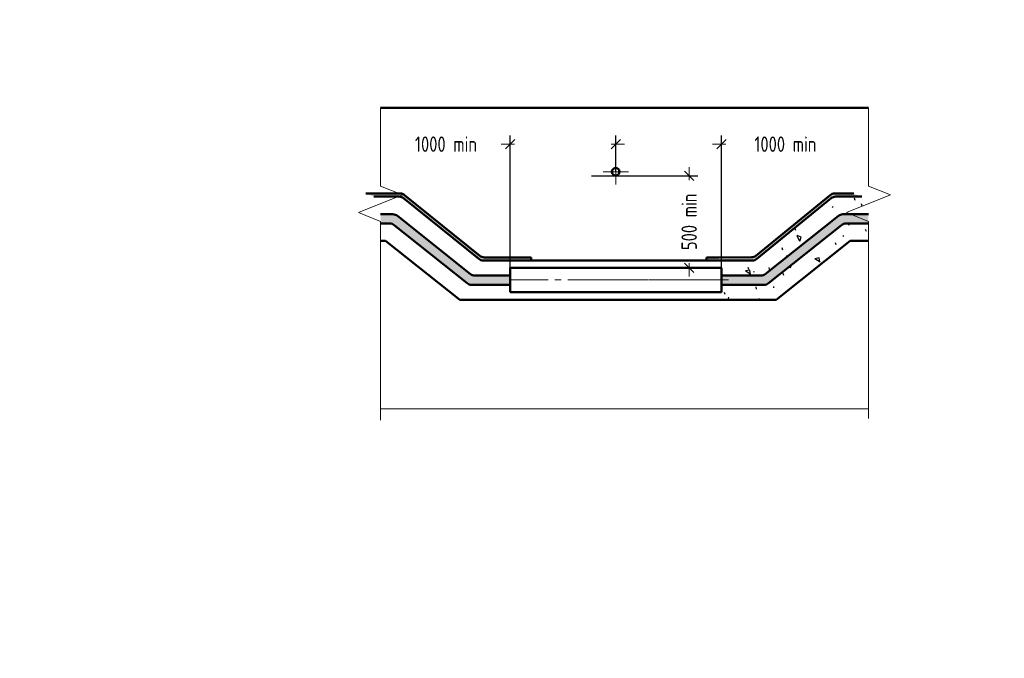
# Model space of a CAD drawing. Header units: millimetres. Extents: x 0 to 1260, y 0 to 297.
# Tile 95 of 104: x 398 to 622, y 0 to 145. Entities that reach past the tile are written whole.
import ezdxf

# ---------------------------------------------------------------- set-up
doc = ezdxf.new("R2010")
doc.units = ezdxf.units.MM
for name, pattern in [('K5LT_AXLED', [19.655006, 15.155006, -1.5, 1.5, -1.5]), ('K5LT_BASIC', [0]), ('K5LT_THIN', [0]), ('K5LT_THIN_INCLUDED_TO_HATCHING', [0])]:
    doc.linetypes.add(name, pattern=pattern)
doc.layers.add('Системный слой', color=7, linetype='Continuous')
doc.styles.add('KDIMTEXTSTYLE', font='GOST_AU.SHX', dxfattribs={"width": 0.96, "oblique": 15, "height": 5})
doc.dimstyles.new('KDIMSTYLE (1.00)', dxfattribs={"dimtxt": 5, "dimasz": 1, "dimexe": 2, "dimexo": 0, "dimgap": 1, "dimtad": 1, "dimtxsty": 'KDIMTEXTSTYLE', "dimsah": 1, "dimcen": 0, "dimdle": 1, "dimadec": 0, "dimazin": 0, "dimtfac": 0.667, "dimtmove": 0, "dimatfit": 3, "dimfxl": 1, "dimtvp": 1, "dimtolj": 1, "dimtzin": 0, "dimarcsym": 0})
pattern_1 = [(40, (7.66, 6.428), (-20.5692, 24.5134), [2, -30]), (130, (9.193, 7.713), (-24.5134, -20.5692), [2, -30]), (85, (7.66, 6.428), (-20.5688, 24.513), [2.828, -42.426]), (60, (9.193, 7.713), (-27.7128, 16), [2, -30]), (150, (10.192, 9.445), (-16, -27.7128), [2, -30]), (105, (9.193, 7.713), (-27.7123, 15.9997), [2.828, -42.426]), (80, (16.853, 14.141), (-26.0974, 4.6017), [1.5, -25]), (170, (17.114, 15.618), (-4.6017, -26.0974), [1.5, -25]), (125, (16.853, 14.141), (-26.09695, 4.6016), [2.121, -35.355]), (100, (-18.796, -15.771), (-15.75692, -2.77837), [1, -15]), (190, (-18.97, -14.787), (2.77837, -15.75692), [1, -15]), (145, (-18.796, -15.771), (-15.75733, -2.77844), [1.414, -21.213]), (70, (1.233, 14.088), (-15.0351, 5.47232), [1, -15]), (160, (1.575, 15.028), (-5.47232, -15.0351), [1, -15]), (115, (1.233, 14.088), (-15.03547, 5.47246), [1.414, -21.213]), (85, (0, 0), (-9.35186, 7.84492), [0.3, -10]), (65, (0, 0), (-2.418448, 6.64463), [0.3, -10]), (105, (0, 0), (-6.193075, 7.658056), [0.5, -12]), (110, (0, 0), (-7.94593, 1.36463), [0.5, -7])]

# ---------------------------------------------------------------- blocks, each defined once
blk = doc.blocks.new('U21')
at = {"layer": 'Системный слой', "color": 7, "linetype": 'K5LT_THIN_INCLUDED_TO_HATCHING', "lineweight": 18}
for p, q in [((480.31, 124.88), (480.31, 107.1)), ((485.31, 105.1), (475.31, 101.1)), ((480.31, 107.1), (485.31, 105.1)), ((475.31, 101.1), (480.31, 99.1)), ((480.31, 99.1), (480.31, 81.31))]:
    blk.add_line(p, q, dxfattribs=at)
blk = doc.blocks.new('U22')
at = {"layer": 'Системный слой', "color": 7, "linetype": 'K5LT_THIN_INCLUDED_TO_HATCHING', "lineweight": 18}
for p, q in [((590.98, 124.88), (590.98, 107.1)), ((595.98, 105.1), (585.98, 101.1)), ((590.98, 107.1), (595.98, 105.1)), ((585.98, 101.1), (590.98, 99.1)), ((590.98, 99.1), (590.98, 81.31))]:
    blk.add_line(p, q, dxfattribs=at)
blk = doc.blocks.new('U23')
at = {"layer": 'Системный слой', "color": 7, "linetype": 'K5LT_THIN_INCLUDED_TO_HATCHING', "lineweight": 18}
for p, q in [((480.31, 124.88), (480.31, 107.1)), ((485.31, 105.1), (475.31, 101.1)), ((480.31, 107.1), (485.31, 105.1)), ((475.31, 101.1), (480.31, 99.1)), ((480.31, 99.1), (480.31, 81.31))]:
    blk.add_line(p, q, dxfattribs=at)
blk = doc.blocks.new('U24')
at = {"layer": 'Системный слой', "color": 7, "linetype": 'K5LT_THIN_INCLUDED_TO_HATCHING', "lineweight": 18}
for p, q in [((590.98, 124.88), (590.98, 107.1)), ((595.98, 105.1), (585.98, 101.1)), ((590.98, 107.1), (595.98, 105.1)), ((585.98, 101.1), (590.98, 99.1)), ((590.98, 99.1), (590.98, 81.31))]:
    blk.add_line(p, q, dxfattribs=at)
blk = doc.blocks.new('U25')
at = {"layer": 'Системный слой', "color": 7, "linetype": 'K5LT_THIN_INCLUDED_TO_HATCHING', "lineweight": 18}
for p, q in [((480.31, 124.88), (480.31, 107.1)), ((485.31, 105.1), (475.31, 101.1)), ((480.31, 107.1), (485.31, 105.1)), ((475.31, 101.1), (480.31, 99.1)), ((480.31, 99.1), (480.31, 81.31))]:
    blk.add_line(p, q, dxfattribs=at)
blk = doc.blocks.new('U26')
at = {"layer": 'Системный слой', "color": 7, "linetype": 'K5LT_THIN_INCLUDED_TO_HATCHING', "lineweight": 18}
for p, q in [((590.98, 124.88), (590.98, 107.1)), ((595.98, 105.1), (585.98, 101.1)), ((590.98, 107.1), (595.98, 105.1)), ((585.98, 101.1), (590.98, 99.1)), ((590.98, 99.1), (590.98, 81.31))]:
    blk.add_line(p, q, dxfattribs=at)
blk = doc.blocks.new('U27')
at = {"layer": 'Системный слой', "color": 7, "linetype": 'K5LT_THIN_INCLUDED_TO_HATCHING', "lineweight": 18}
for p, q in [((480.31, 124.88), (480.31, 107.1)), ((485.31, 105.1), (475.31, 101.1)), ((480.31, 107.1), (485.31, 105.1)), ((475.31, 101.1), (480.31, 99.1)), ((480.31, 99.1), (480.31, 81.31))]:
    blk.add_line(p, q, dxfattribs=at)
blk = doc.blocks.new('U28')
at = {"layer": 'Системный слой', "color": 7, "linetype": 'K5LT_THIN_INCLUDED_TO_HATCHING', "lineweight": 18}
for p, q in [((590.98, 124.88), (590.98, 107.1)), ((595.98, 105.1), (585.98, 101.1)), ((590.98, 107.1), (595.98, 105.1)), ((585.98, 101.1), (590.98, 99.1)), ((590.98, 99.1), (590.98, 81.31))]:
    blk.add_line(p, q, dxfattribs=at)
blk = doc.blocks.new('KDIMARROW_03')
at = {"layer": 'Системный слой', "color": 0, "linetype": 'K5LT_THIN', "lineweight": 18}
for p, q in [((-1.06, -1.06), (1.06, 1.06)), ((0, 0), (-1, 0)), ((0, 0), (2, 0))]:
    blk.add_line(p, q, dxfattribs=at)
blk = doc.blocks.new('U33')
at = {"layer": 'Системный слой', "color": 7, "linetype": 'K5LT_AXLED', "lineweight": 18}
for q in [(533.66, 113.21), (530.79, 110.35), (536.52, 110.35), (533.66, 107.48)]:
    blk.add_line((533.66, 110.35), q, dxfattribs=at)
blk = doc.blocks.new('U34')
at = {"layer": 'Системный слой', "color": 7, "linetype": 'K5LT_AXLED', "lineweight": 18}
for q in [(533.66, 113.21), (530.79, 110.35), (536.52, 110.35), (533.66, 107.48)]:
    blk.add_line((533.66, 110.35), q, dxfattribs=at)
blk = doc.blocks.new('U35')
at = {"layer": 'Системный слой', "color": 7, "linetype": 'K5LT_AXLED', "lineweight": 18}
for q in [(533.66, 113.21), (530.79, 110.35), (536.52, 110.35), (533.66, 107.48)]:
    blk.add_line((533.66, 110.35), q, dxfattribs=at)
blk = doc.blocks.new('U36')
at = {"layer": 'Системный слой', "color": 7, "linetype": 'K5LT_AXLED', "lineweight": 18}
for q in [(533.66, 113.21), (530.79, 110.35), (536.52, 110.35), (533.66, 107.48)]:
    blk.add_line((533.66, 110.35), q, dxfattribs=at)

msp = doc.modelspace()

# ---------------------------------------------------------------- hatches: boundary and pattern name
at = {"layer": 'Системный слой', "true_color": 0xff6820}
for points in [[(502.84719, 91.29314), (485.77901, 105.06579), (484.77425, 105.42062), (476.99219, 105.42062), (478.76719, 104.71062), (484.52352, 104.71062), (485.52828, 104.35579), (502.60138, 90.57917), (503.60614, 90.22435), (514.43617, 90.22435), (514.43617, 90.93884), (503.85195, 90.93832)], [(502.84719, 91.29314), (485.77901, 105.06579), (484.77425, 105.42062), (476.99219, 105.42062), (478.76719, 104.71062), (484.52352, 104.71062), (485.52828, 104.35579), (502.60138, 90.57917), (503.60614, 90.22435), (514.43617, 90.22435), (514.43617, 90.93884), (503.85195, 90.93832)], [(502.84719, 91.29314), (485.77901, 105.06579), (484.77425, 105.42062), (476.99219, 105.42062), (478.76719, 104.71062), (484.52352, 104.71062), (485.52828, 104.35579), (502.60138, 90.57917), (503.60614, 90.22435), (514.43617, 90.22435), (514.43617, 90.93884), (503.85195, 90.93832)], [(502.84719, 91.29314), (485.77901, 105.06579), (484.77425, 105.42062), (476.99219, 105.42062), (478.76719, 104.71062), (484.52352, 104.71062), (485.52828, 104.35579), (502.60138, 90.57917), (503.60614, 90.22435), (514.43617, 90.22435), (514.43617, 90.93884), (503.85195, 90.93832)], [(582.29486, 105.06058), (565.43829, 91.31422), (564.42911, 90.95419), (554.27441, 90.94155), (554.27441, 90.22758), (564.65954, 90.22758), (565.67072, 90.58761), (582.54766, 104.35058), (583.55884, 104.71062), (589.44501, 104.71062), (587.67001, 105.42062), (583.30604, 105.42062)], [(582.29486, 105.06058), (565.43829, 91.31422), (564.42911, 90.95419), (554.27441, 90.94155), (554.27441, 90.22758), (564.65954, 90.22758), (565.67072, 90.58761), (582.54766, 104.35058), (583.55884, 104.71062), (589.44501, 104.71062), (587.67001, 105.42062), (583.30604, 105.42062)], [(582.29486, 105.06058), (565.43829, 91.31422), (564.42911, 90.95419), (554.27441, 90.94155), (554.27441, 90.22758), (564.65954, 90.22758), (565.67072, 90.58761), (582.54766, 104.35058), (583.55884, 104.71062), (589.44501, 104.71062), (587.67001, 105.42062), (583.30604, 105.42062)], [(582.29486, 105.06058), (565.43829, 91.31422), (564.42911, 90.95419), (554.27441, 90.94155), (554.27441, 90.22758), (564.65954, 90.22758), (565.67072, 90.58761), (582.54766, 104.35058), (583.55884, 104.71062), (589.44501, 104.71062), (587.67001, 105.42062), (583.30604, 105.42062)]]:
    msp.add_hatch(color=30, dxfattribs=at).paths.add_polyline_path(points)
at = {"layer": 'Системный слой'}
h = msp.add_hatch(dxfattribs=at)
h.set_pattern_fill('Песок', angle=40, style=0, pattern_type=0)
h.set_pattern_definition(pattern_1)
edge = h.paths.add_edge_path()
edge.add_line((561.13065, 88.59137), (557.61511, 88.59137))
edge.add_line((557.61511, 88.59137), (557.61511, 86.8153))
edge.add_line((557.61511, 86.8153), (563.08431, 86.81553))
edge.add_line((563.08431, 86.81553), (566.58979, 86.81553))
edge.add_line((566.58979, 86.81553), (567.58647, 87.16388))
edge.add_line((567.58647, 87.16388), (584.16114, 100.36226))
edge.add_line((584.16114, 100.36226), (585.15783, 100.71062))
edge.add_line((585.15783, 100.71062), (590.98347, 100.71062))
edge.add_line((590.98347, 100.71062), (590.98347, 104.71062))
edge.add_line((590.98347, 104.71062), (583.55884, 104.71062))
edge.add_line((583.55884, 104.71062), (582.54766, 104.35058))
edge.add_line((582.54766, 104.35058), (565.67072, 90.58761))
edge.add_line((565.67072, 90.58761), (564.65954, 90.22758))
edge.add_line((564.65954, 90.22758), (554.27441, 90.22758))
edge.add_line((554.27441, 90.22758), (554.27441, 90.22445))
edge.add_line((554.27441, 90.22435), (561.13065, 90.22435))
edge.add_line((561.13065, 90.22435), (561.13065, 88.59137))
h = msp.add_hatch(dxfattribs=at)
h.set_pattern_fill('Песок', angle=40, style=0, pattern_type=0)
h.set_pattern_definition(pattern_1)
edge = h.paths.add_edge_path()
edge.add_line((561.13065, 88.59137), (557.61511, 88.59137))
edge.add_line((557.61511, 88.59137), (557.61511, 86.8153))
edge.add_line((557.61511, 86.8153), (563.08431, 86.81553))
edge.add_line((563.08431, 86.81553), (566.58979, 86.81553))
edge.add_line((566.58979, 86.81553), (567.58647, 87.16388))
edge.add_line((567.58647, 87.16388), (584.16114, 100.36226))
edge.add_line((584.16114, 100.36226), (585.15783, 100.71062))
edge.add_line((585.15783, 100.71062), (590.98347, 100.71062))
edge.add_line((590.98347, 100.71062), (590.98347, 104.71062))
edge.add_line((590.98347, 104.71062), (583.55884, 104.71062))
edge.add_line((583.55884, 104.71062), (582.54766, 104.35058))
edge.add_line((582.54766, 104.35058), (565.67072, 90.58761))
edge.add_line((565.67072, 90.58761), (564.65954, 90.22758))
edge.add_line((564.65954, 90.22758), (554.27441, 90.22758))
edge.add_line((554.27441, 90.22758), (554.27441, 90.22445))
edge.add_line((554.27441, 90.22435), (561.13065, 90.22435))
edge.add_line((561.13065, 90.22435), (561.13065, 88.59137))
h = msp.add_hatch(dxfattribs=at)
h.set_pattern_fill('Песок', angle=40, style=0, pattern_type=0)
h.set_pattern_definition(pattern_1)
edge = h.paths.add_edge_path()
edge.add_line((561.13065, 88.59137), (557.61511, 88.59137))
edge.add_line((557.61511, 88.59137), (557.61511, 86.8153))
edge.add_line((557.61511, 86.8153), (563.08431, 86.81553))
edge.add_line((563.08431, 86.81553), (566.58979, 86.81553))
edge.add_line((566.58979, 86.81553), (567.58647, 87.16388))
edge.add_line((567.58647, 87.16388), (584.16114, 100.36226))
edge.add_line((584.16114, 100.36226), (585.15783, 100.71062))
edge.add_line((585.15783, 100.71062), (590.98347, 100.71062))
edge.add_line((590.98347, 100.71062), (590.98347, 104.71062))
edge.add_line((590.98347, 104.71062), (583.55884, 104.71062))
edge.add_line((583.55884, 104.71062), (582.54766, 104.35058))
edge.add_line((582.54766, 104.35058), (565.67072, 90.58761))
edge.add_line((565.67072, 90.58761), (564.65954, 90.22758))
edge.add_line((564.65954, 90.22758), (554.27441, 90.22758))
edge.add_line((554.27441, 90.22758), (554.27441, 90.22445))
edge.add_line((554.27441, 90.22435), (561.13065, 90.22435))
edge.add_line((561.13065, 90.22435), (561.13065, 88.59137))
h = msp.add_hatch(dxfattribs=at)
h.set_pattern_fill('Песок', angle=40, style=0, pattern_type=0)
h.set_pattern_definition(pattern_1)
edge = h.paths.add_edge_path()
edge.add_line((561.13065, 88.59137), (557.61511, 88.59137))
edge.add_line((557.61511, 88.59137), (557.61511, 86.8153))
edge.add_line((557.61511, 86.8153), (563.08431, 86.81553))
edge.add_line((563.08431, 86.81553), (566.58979, 86.81553))
edge.add_line((566.58979, 86.81553), (567.58647, 87.16388))
edge.add_line((567.58647, 87.16388), (584.16114, 100.36226))
edge.add_line((584.16114, 100.36226), (585.15783, 100.71062))
edge.add_line((585.15783, 100.71062), (590.98347, 100.71062))
edge.add_line((590.98347, 100.71062), (590.98347, 104.71062))
edge.add_line((590.98347, 104.71062), (583.55884, 104.71062))
edge.add_line((583.55884, 104.71062), (582.54766, 104.35058))
edge.add_line((582.54766, 104.35058), (565.67072, 90.58761))
edge.add_line((565.67072, 90.58761), (564.65954, 90.22758))
edge.add_line((564.65954, 90.22758), (554.27441, 90.22758))
edge.add_line((554.27441, 90.22758), (554.27441, 90.22445))
edge.add_line((554.27441, 90.22435), (561.13065, 90.22435))
edge.add_line((561.13065, 90.22435), (561.13065, 88.59137))
for points in [[(480.30565, 100.7133), (480.30565, 98.61062), (482.39731, 98.61062), (483.394, 98.26226), (499.97889, 85.05574), (500.97557, 84.70739), (505.2048, 84.70739), (509.70005, 84.70758), (509.70005, 86.81266), (501.70342, 86.81232), (500.70667, 87.16068), (484.12797, 100.36226), (483.13129, 100.71062)], [(480.30565, 100.7133), (480.30565, 98.61062), (482.39731, 98.61062), (483.394, 98.26226), (499.97889, 85.05574), (500.97557, 84.70739), (505.2048, 84.70739), (509.70005, 84.70758), (509.70005, 86.81266), (501.70342, 86.81232), (500.70667, 87.16068), (484.12797, 100.36226), (483.13129, 100.71062)], [(480.30565, 100.7133), (480.30565, 98.61062), (482.39731, 98.61062), (483.394, 98.26226), (499.97889, 85.05574), (500.97557, 84.70739), (505.2048, 84.70739), (509.70005, 84.70758), (509.70005, 86.81266), (501.70342, 86.81232), (500.70667, 87.16068), (484.12797, 100.36226), (483.13129, 100.71062)], [(480.30565, 100.7133), (480.30565, 98.61062), (482.39731, 98.61062), (483.394, 98.26226), (499.97889, 85.05574), (500.97557, 84.70739), (505.2048, 84.70739), (509.70005, 84.70758), (509.70005, 86.81266), (501.70342, 86.81232), (500.70667, 87.16068), (484.12797, 100.36226), (483.13129, 100.71062)], [(568.31425, 85.05895), (584.89512, 98.26226), (585.8918, 98.61062), (590.98347, 98.61062), (590.98347, 100.71062), (585.15783, 100.71062), (584.16114, 100.36226), (567.58647, 87.16388), (566.58979, 86.81553), (563.08431, 86.81553), (557.61511, 86.8153), (557.61511, 84.71019), (567.31764, 84.71059)], [(568.31425, 85.05895), (584.89512, 98.26226), (585.8918, 98.61062), (590.98347, 98.61062), (590.98347, 100.71062), (585.15783, 100.71062), (584.16114, 100.36226), (567.58647, 87.16388), (566.58979, 86.81553), (563.08431, 86.81553), (557.61511, 86.8153), (557.61511, 84.71019), (567.31764, 84.71059)], [(568.31425, 85.05895), (584.89512, 98.26226), (585.8918, 98.61062), (590.98347, 98.61062), (590.98347, 100.71062), (585.15783, 100.71062), (584.16114, 100.36226), (567.58647, 87.16388), (566.58979, 86.81553), (563.08431, 86.81553), (557.61511, 86.8153), (557.61511, 84.71019), (567.31764, 84.71059)], [(568.31425, 85.05895), (584.89512, 98.26226), (585.8918, 98.61062), (590.98347, 98.61062), (590.98347, 100.71062), (585.15783, 100.71062), (584.16114, 100.36226), (567.58647, 87.16388), (566.58979, 86.81553), (563.08431, 86.81553), (557.61511, 86.8153), (557.61511, 84.71019), (567.31764, 84.71059)]]:
    msp.add_hatch(color=7, dxfattribs=at).paths.add_polyline_path(points)
h = msp.add_hatch(dxfattribs=at)
h.set_pattern_fill('Песок', angle=40, style=0, pattern_type=0)
h.set_pattern_definition(pattern_1)
h.paths.add_polyline_path([(555.63559, 81.30907), (570.0264, 81.30907), (586.82124, 94.68277), (590.98347, 94.68277), (590.98347, 98.61062), (585.8918, 98.61062), (584.89512, 98.26226), (568.31425, 85.05895), (567.31764, 84.71059), (557.61511, 84.71019), (557.61511, 83.0736), (556.66259, 83.0736)])
h = msp.add_hatch(dxfattribs=at)
h.set_pattern_fill('Песок', angle=40, style=0, pattern_type=0)
h.set_pattern_definition(pattern_1)
h.paths.add_polyline_path([(555.63559, 81.30907), (570.0264, 81.30907), (586.82124, 94.68277), (590.98347, 94.68277), (590.98347, 98.61062), (585.8918, 98.61062), (584.89512, 98.26226), (568.31425, 85.05895), (567.31764, 84.71059), (557.61511, 84.71019), (557.61511, 83.0736), (556.66259, 83.0736)])
h = msp.add_hatch(dxfattribs=at)
h.set_pattern_fill('Песок', angle=40, style=0, pattern_type=0)
h.set_pattern_definition(pattern_1)
h.paths.add_polyline_path([(555.63559, 81.30907), (570.0264, 81.30907), (586.82124, 94.68277), (590.98347, 94.68277), (590.98347, 98.61062), (585.8918, 98.61062), (584.89512, 98.26226), (568.31425, 85.05895), (567.31764, 84.71059), (557.61511, 84.71019), (557.61511, 83.0736), (556.66259, 83.0736)])
h = msp.add_hatch(dxfattribs=at)
h.set_pattern_fill('Песок', angle=40, style=0, pattern_type=0)
h.set_pattern_definition(pattern_1)
h.paths.add_polyline_path([(555.63559, 81.30907), (570.0264, 81.30907), (586.82124, 94.68277), (590.98347, 94.68277), (590.98347, 98.61062), (585.8918, 98.61062), (584.89512, 98.26226), (568.31425, 85.05895), (567.31764, 84.71059), (557.61511, 84.71019), (557.61511, 83.0736), (556.66259, 83.0736)])
h = msp.add_hatch(dxfattribs=at)
h.set_pattern_fill('Песок', angle=40, style=0, pattern_type=0)
h.set_pattern_definition(pattern_1)
h.paths.add_polyline_path([(561.13065, 81.30907), (555.63559, 81.30907), (556.66259, 83.0736), (561.13065, 83.0736)])
h = msp.add_hatch(dxfattribs=at)
h.set_pattern_fill('Песок', angle=40, style=0, pattern_type=0)
h.set_pattern_definition(pattern_1)
h.paths.add_polyline_path([(561.13065, 81.30907), (555.63559, 81.30907), (556.66259, 83.0736), (561.13065, 83.0736)])
h = msp.add_hatch(dxfattribs=at)
h.set_pattern_fill('Песок', angle=40, style=0, pattern_type=0)
h.set_pattern_definition(pattern_1)
h.paths.add_polyline_path([(561.13065, 81.30907), (555.63559, 81.30907), (556.66259, 83.0736), (561.13065, 83.0736)])
h = msp.add_hatch(dxfattribs=at)
h.set_pattern_fill('Песок', angle=40, style=0, pattern_type=0)
h.set_pattern_definition(pattern_1)
h.paths.add_polyline_path([(561.13065, 81.30907), (555.63559, 81.30907), (556.66259, 83.0736), (561.13065, 83.0736)])

# ---------------------------------------------------------------- linework, layer by layer
at = {"layer": 'Системный слой', "color": 7, "linetype": 'K5LT_BASIC', "lineweight": 50}
for p, q in [((561.13065, 124.8814), (480.30565, 124.8814)), ((561.13065, 124.8814), (504.30565, 124.8814)), ((561.13065, 124.8814), (504.30565, 124.8814)), ((561.13065, 124.8814), (504.30565, 124.8814)), ((577.61511, 124.8814), (523.09958, 124.8814)), ((590.98347, 124.8814), (523.09958, 124.8814)), ((577.61511, 124.8814), (523.09958, 124.8814)), ((590.98347, 124.8814), (523.09958, 124.8814)), ((577.61511, 124.8814), (523.09958, 124.8814)), ((590.98347, 124.8814), (523.09958, 124.8814)), ((577.61511, 124.8814), (523.09958, 124.8814)), ((590.98347, 124.8814), (523.09958, 124.8814)), ((484.77425, 105.42062), (476.99219, 105.42062)), ((484.77425, 105.42062), (476.99219, 105.42062)), ((484.77425, 105.42062), (476.99219, 105.42062)), ((484.77425, 105.42062), (476.99219, 105.42062)), ((502.84719, 91.29314), (485.77901, 105.06579)), ((502.84719, 91.29314), (485.77901, 105.06579)), ((502.84719, 91.29314), (485.77901, 105.06579)), ((502.84719, 91.29314), (485.77901, 105.06579)), ((565.43829, 91.31422), (582.29486, 105.06058)), ((565.43829, 91.31422), (582.29486, 105.06058)), ((565.43829, 91.31422), (582.29486, 105.06058)), ((565.43829, 91.31422), (582.29486, 105.06058)), ((583.30604, 105.42062), (587.67001, 105.42062)), ((583.30604, 105.42062), (587.67001, 105.42062)), ((583.30604, 105.42062), (587.67001, 105.42062)), ((583.30604, 105.42062), (587.67001, 105.42062)), ((484.52352, 104.71062), (478.76719, 104.71062)), ((484.52352, 104.71062), (478.76719, 104.71062)), ((484.52352, 104.71062), (478.76719, 104.71062)), ((484.52352, 104.71062), (478.76719, 104.71062)), ((502.60138, 90.57917), (485.52828, 104.35579)), ((502.60138, 90.57917), (485.52828, 104.35579)), ((502.60138, 90.57917), (485.52828, 104.35579)), ((502.60138, 90.57917), (485.52828, 104.35579)), ((565.67072, 90.58761), (582.54766, 104.35058)), ((565.67072, 90.58761), (582.54766, 104.35058)), ((565.67072, 90.58761), (582.54766, 104.35058)), ((565.67072, 90.58761), (582.54766, 104.35058)), ((583.55884, 104.71062), (589.44501, 104.71062)), ((583.55884, 104.71062), (589.44501, 104.71062)), ((583.55884, 104.71062), (589.44501, 104.71062)), ((583.55884, 104.71062), (589.44501, 104.71062)), ((483.13129, 100.71062), (480.30565, 100.7133)), ((483.13129, 100.71062), (480.30565, 100.7133)), ((483.13129, 100.71062), (480.30565, 100.7133)), ((483.13129, 100.71062), (480.30565, 100.7133)), ((585.15783, 100.71062), (590.98347, 100.71062)), ((585.15783, 100.71062), (590.98347, 100.71062)), ((585.15783, 100.71062), (590.98347, 100.71062)), ((585.15783, 100.71062), (590.98347, 100.71062)), ((480.30565, 98.61062), (482.39731, 98.61062)), ((480.30565, 98.61062), (482.39731, 98.61062)), ((480.30565, 98.61062), (482.39731, 98.61062)), ((480.30565, 98.61062), (482.39731, 98.61062)), ((500.70667, 87.16068), (484.12797, 100.36226)), ((500.70667, 87.16068), (484.12797, 100.36226)), ((500.70667, 87.16068), (484.12797, 100.36226)), ((500.70667, 87.16068), (484.12797, 100.36226)), ((567.58647, 87.16388), (584.16114, 100.36226)), ((567.58647, 87.16388), (584.16114, 100.36226)), ((567.58647, 87.16388), (584.16114, 100.36226)), ((567.58647, 87.16388), (584.16114, 100.36226)), ((590.98347, 98.61062), (585.8918, 98.61062)), ((590.98347, 98.61062), (585.8918, 98.61062)), ((590.98347, 98.61062), (585.8918, 98.61062)), ((590.98347, 98.61062), (585.8918, 98.61062)), ((483.394, 98.26226), (499.97889, 85.05574)), ((483.394, 98.26226), (499.97889, 85.05574)), ((483.394, 98.26226), (499.97889, 85.05574)), ((483.394, 98.26226), (499.97889, 85.05574)), ((584.89512, 98.26226), (568.31425, 85.05895)), ((584.89512, 98.26226), (568.31425, 85.05895)), ((584.89512, 98.26226), (568.31425, 85.05895)), ((584.89512, 98.26226), (568.31425, 85.05895)), ((481.46787, 94.68277), (480.30565, 94.68277)), ((481.46787, 94.68277), (480.30565, 94.68277)), ((481.46787, 94.68277), (480.30565, 94.68277)), ((481.46787, 94.68277), (480.30565, 94.68277)), ((498.26271, 81.30907), (481.46787, 94.68277)), ((498.26271, 81.30907), (481.46787, 94.68277)), ((498.26271, 81.30907), (481.46787, 94.68277)), ((498.26271, 81.30907), (481.46787, 94.68277)), ((570.0264, 81.30907), (586.82124, 94.68277)), ((570.0264, 81.30907), (586.82124, 94.68277)), ((570.0264, 81.30907), (586.82124, 94.68277)), ((570.0264, 81.30907), (586.82124, 94.68277)), ((586.82124, 94.68277), (590.98347, 94.68277)), ((586.82124, 94.68277), (590.98347, 94.68277)), ((586.82124, 94.68277), (590.98347, 94.68277)), ((586.82124, 94.68277), (590.98347, 94.68277)), ((514.43617, 90.22435), (503.60614, 90.22435)), ((514.43617, 90.22435), (503.60614, 90.22435)), ((514.43617, 90.22435), (503.60614, 90.22435)), ((514.43617, 90.22435), (503.60614, 90.22435)), ((514.43617, 90.93884), (503.85195, 90.93832)), ((514.43617, 90.93884), (503.85195, 90.93832)), ((514.43617, 90.93884), (503.85195, 90.93832)), ((514.43617, 90.93884), (503.85195, 90.93832)), ((514.43617, 90.93884), (514.43617, 90.22435)), ((514.43617, 90.93884), (514.43617, 90.22435)), ((514.43617, 90.93884), (514.43617, 90.22435)), ((514.43617, 90.93884), (514.43617, 90.22435)), ((514.43617, 90.22435), (561.13065, 90.22435)), ((532.8937, 90.22435), (561.13065, 90.22435)), ((532.8937, 90.22435), (561.13065, 90.22435)), ((532.8937, 90.22435), (561.13065, 90.22435)), ((554.27441, 90.94155), (564.42911, 90.95419)), ((554.27441, 90.94155), (564.42911, 90.95419)), ((554.27441, 90.94155), (564.42911, 90.95419)), ((554.27441, 90.94155), (564.42911, 90.95419)), ((554.27441, 90.94155), (557.04378, 90.94145)), ((554.27441, 90.22445), (554.27441, 90.94155)), ((554.27441, 90.94155), (557.04378, 90.94145)), ((554.27441, 90.22445), (554.27441, 90.94155)), ((554.27441, 90.94155), (557.04378, 90.94145)), ((554.27441, 90.22445), (554.27441, 90.94155)), ((554.27441, 90.94155), (557.04378, 90.94145)), ((554.27441, 90.22445), (554.27441, 90.94155)), ((554.27441, 90.22758), (564.65954, 90.22758)), ((557.04378, 90.22746), (554.27441, 90.22758)), ((554.27441, 90.22758), (564.65954, 90.22758)), ((557.04378, 90.22746), (554.27441, 90.22758)), ((554.27441, 90.22758), (564.65954, 90.22758)), ((557.04378, 90.22746), (554.27441, 90.22758)), ((554.27441, 90.22758), (564.65954, 90.22758)), ((557.04378, 90.22746), (554.27441, 90.22758)), ((561.13065, 90.22435), (557.04378, 90.22435)), ((561.13065, 90.22435), (557.04378, 90.22435)), ((561.13065, 90.22435), (557.04378, 90.22435)), ((561.13065, 90.22435), (557.04378, 90.22435)), ((509.70005, 83.0736), (509.70005, 88.59137)), ((509.70005, 83.0736), (509.70005, 88.59137)), ((509.70005, 83.0736), (509.70005, 88.59137)), ((509.70005, 83.0736), (509.70005, 88.59137)), ((557.61511, 88.59137), (509.70005, 88.59137)), ((557.61511, 88.59137), (528.15758, 88.59137)), ((557.61511, 88.59137), (528.15758, 88.59137)), ((557.61511, 88.59137), (528.15758, 88.59137)), ((557.61511, 83.0736), (557.61511, 88.59137)), ((557.61511, 83.0736), (557.61511, 88.59137)), ((557.61511, 83.0736), (557.61511, 88.59137)), ((557.61511, 83.0736), (557.61511, 88.59137)), ((501.70342, 86.81232), (509.70005, 86.81266)), ((501.70342, 86.81232), (509.70005, 86.81266)), ((501.70342, 86.81232), (509.70005, 86.81266)), ((501.70342, 86.81232), (509.70005, 86.81266)), ((557.61511, 86.8153), (563.08431, 86.81553)), ((557.61511, 86.8153), (563.08431, 86.81553)), ((557.61511, 86.8153), (563.08431, 86.81553)), ((557.61511, 86.8153), (563.08431, 86.81553)), ((566.58979, 86.81553), (563.08431, 86.81553)), ((566.58979, 86.81553), (563.08431, 86.81553)), ((566.58979, 86.81553), (563.08431, 86.81553)), ((566.58979, 86.81553), (563.08431, 86.81553)), ((505.2048, 84.70739), (500.97557, 84.70739)), ((505.2048, 84.70739), (500.97557, 84.70739)), ((505.2048, 84.70739), (500.97557, 84.70739)), ((505.2048, 84.70739), (500.97557, 84.70739)), ((505.2048, 84.70739), (509.70005, 84.70758)), ((505.2048, 84.70739), (509.70005, 84.70758)), ((505.2048, 84.70739), (509.70005, 84.70758)), ((505.2048, 84.70739), (509.70005, 84.70758)), ((509.70005, 83.0736), (557.61511, 83.0736)), ((528.15758, 83.0736), (557.61511, 83.0736)), ((528.15758, 83.0736), (557.61511, 83.0736)), ((528.15758, 83.0736), (557.61511, 83.0736)), ((557.61511, 84.71019), (567.31764, 84.71059)), ((557.61511, 84.71019), (567.31764, 84.71059)), ((557.61511, 84.71019), (567.31764, 84.71059)), ((557.61511, 84.71019), (567.31764, 84.71059)), ((561.13065, 81.30907), (498.26271, 81.30907)), ((561.13065, 81.30907), (522.26271, 81.30907)), ((561.13065, 81.30907), (522.26271, 81.30907)), ((561.13065, 81.30907), (522.26271, 81.30907)), ((570.0264, 81.30907), (561.13065, 81.30907)), ((570.0264, 81.30907), (561.13065, 81.30907)), ((570.0264, 81.30907), (561.13065, 81.30907)), ((570.0264, 81.30907), (561.13065, 81.30907))]:
    msp.add_line(p, q, dxfattribs=at)
at = {"layer": 'Системный слой', "color": 7, "linetype": 'K5LT_THIN_INCLUDED_TO_HATCHING', "lineweight": 18}
for p, q in [((480.30565, 84.54739), (480.30565, 89.15746)), ((480.30565, 84.54739), (480.30565, 89.15746)), ((480.30565, 84.54739), (480.30565, 89.15746)), ((480.30565, 84.54739), (480.30565, 89.15746)), ((590.98347, 84.54739), (590.98347, 89.15746)), ((590.98347, 84.54739), (590.98347, 89.15746)), ((590.98347, 84.54739), (590.98347, 89.15746)), ((590.98347, 84.54739), (590.98347, 89.15746)), ((480.30565, 54.05162), (480.30565, 85.15746)), ((480.30565, 54.05162), (480.30565, 85.15746)), ((480.30565, 54.05162), (480.30565, 85.15746)), ((480.30565, 54.05162), (480.30565, 85.15746)), ((590.98347, 54.40281), (590.98347, 85.15746)), ((590.98347, 54.40281), (590.98347, 85.15746)), ((590.98347, 54.40281), (590.98347, 85.15746)), ((590.98347, 54.40281), (590.98347, 85.15746))]:
    msp.add_line(p, q, dxfattribs=at)
at = {"layer": 'Системный слой', "color": 7, "linetype": 'K5LT_AXLED', "lineweight": 18}
for p, q in [((557.61511, 85.83249), (509.70005, 85.83249)), ((559.26153, 85.83249), (525.3, 85.83249)), ((559.26153, 85.83249), (525.3, 85.83249)), ((559.26153, 85.83249), (525.3, 85.83249))]:
    msp.add_line(p, q, dxfattribs=at)
at = {"layer": 'Системный слой', "color": 7, "linetype": 'K5LT_THIN', "lineweight": 18}
for p in [(480.30565, 56.576), (504.30565, 56.576), (504.30565, 56.576)]:
    msp.add_line(p, (590.98347, 56.576), dxfattribs=at)
at = {"layer": 'Системный слой', "color": 7, "linetype": 'K5LT_BASIC', "lineweight": 50}
msp.add_circle((533.65758, 110.34819), 0.86359, dxfattribs=at)
msp.add_circle((533.65758, 110.34819), 0.86359, dxfattribs=at)
msp.add_circle((533.65758, 110.34819), 0.86359, dxfattribs=at)
msp.add_circle((533.65758, 110.34819), 0.86359, dxfattribs=at)
for centre, radius, start, end in [((484.77672, 103.8276), 1.59301, 51.0105162, 90.0887483), ((583.30604, 103.82062), 1.6, 90, 129.1968952), ((583.30604, 103.82062), 1.6, 90, 129.1968952), ((583.30604, 103.82062), 1.6, 90, 129.1968952), ((583.30604, 103.82062), 1.6, 90, 129.1968952), ((484.52176, 103.10562), 1.605, 51.1622354, 89.9370291), ((583.55884, 103.11062), 1.6, 90, 129.1968952), ((583.55884, 103.11062), 1.6, 90, 129.1968952), ((583.55884, 103.11062), 1.6, 90, 129.1968952), ((583.55884, 103.11062), 1.6, 90, 129.1968952), ((483.13129, 99.11062), 1.6, 51.4697467, 90), ((483.13129, 99.11062), 1.6, 51.4697467, 90), ((483.13129, 99.11062), 1.6, 51.4697467, 90), ((483.13129, 99.11062), 1.6, 51.4697467, 90), ((585.15783, 99.11062), 1.6, 90, 128.5302533), ((585.15783, 99.11062), 1.6, 90, 128.5302533), ((585.15783, 99.11062), 1.6, 90, 128.5302533), ((585.15783, 99.11062), 1.6, 90, 128.5302533), ((482.39731, 97.01062), 1.6, 51.4697467, 90), ((482.39731, 97.01062), 1.6, 51.4697467, 90), ((482.39731, 97.01062), 1.6, 51.4697467, 90), ((482.39731, 97.01062), 1.6, 51.4697467, 90), ((585.8918, 97.01062), 1.6, 90, 128.5302533), ((585.8918, 97.01062), 1.6, 90, 128.5302533), ((585.8918, 97.01062), 1.6, 90, 128.5302533), ((585.8918, 97.01062), 1.6, 90, 128.5302533), ((503.60614, 91.82435), 1.6, 231.0992645, 270), ((503.60614, 91.82435), 1.6, 231.0992645, 270), ((503.60614, 91.82435), 1.6, 231.0992645, 270), ((503.60614, 91.82435), 1.6, 231.0992645, 270), ((503.85195, 92.53832), 1.6, 231.0992645, 270), ((503.85195, 92.53832), 1.6, 231.0992645, 270), ((503.85195, 92.53832), 1.6, 231.0992645, 270), ((503.85195, 92.53832), 1.6, 231.0992645, 270), ((564.42711, 92.55419), 1.6, 270.0713359, 309.1968952), ((564.42711, 92.55419), 1.6, 270.0713359, 309.1968952), ((564.42711, 92.55419), 1.6, 270.0713359, 309.1968952), ((564.42711, 92.55419), 1.6, 270.0713359, 309.1968952), ((564.65954, 91.82758), 1.6, 270, 309.1968952), ((564.65954, 91.82758), 1.6, 270, 309.1968952), ((564.65954, 91.82758), 1.6, 270, 309.1968952), ((564.65954, 91.82758), 1.6, 270, 309.1968952), ((501.70335, 88.41232), 1.6, 231.4697467, 270.0024095), ((501.70335, 88.41232), 1.6, 231.4697467, 270.0024095), ((501.70335, 88.41232), 1.6, 231.4697467, 270.0024095), ((501.70335, 88.41232), 1.6, 231.4697467, 270.0024095), ((566.58979, 88.41553), 1.6, 270, 308.5302533), ((566.58979, 88.41553), 1.6, 270, 308.5302533), ((566.58979, 88.41553), 1.6, 270, 308.5302533), ((566.58979, 88.41553), 1.6, 270, 308.5302533), ((500.97557, 86.30739), 1.6, 231.4697467, 270), ((500.97557, 86.30739), 1.6, 231.4697467, 270), ((500.97557, 86.30739), 1.6, 231.4697467, 270), ((500.97557, 86.30739), 1.6, 231.4697467, 270), ((567.31757, 86.31059), 1.6, 270.0023867, 308.5302533), ((567.31757, 86.31059), 1.6, 270.0023867, 308.5302533), ((567.31757, 86.31059), 1.6, 270.0023867, 308.5302533), ((567.31757, 86.31059), 1.6, 270.0023867, 308.5302533)]:
    msp.add_arc(centre, radius, start, end, dxfattribs=at)

# ---------------------------------------------------------------- block references
at = {"layer": 'Системный слой'}
for name in ['U21', 'U23', 'U25', 'U27', 'U22', 'U24', 'U26', 'U28', 'U33', 'U34', 'U35', 'U36']:
    msp.add_blockref(name, (0, 0), dxfattribs=at)

# ---------------------------------------------------------------- dimensions: what is measured, and where the dimension line sits
at = {"layer": 'Системный слой', "color": 7}
for p1, location in [((509.70005, 88.59137), (495.16182, 116.61946)), ((557.61511, 88.59137), (572.15334, 116.61946))]:
    msp.add_linear_dim(base=(533.65758, 116.61946), p1=p1, p2=(533.65758, 110.34819), location=location, text='\\H3.5;\\W0.965;\\Q0;\\H3.5;\\W0.965;\\Q0;\\Q0;1000\\H3.5;\\W0.965;\\Q0;\\Q0; min', dimstyle='KDIMSTYLE (1.00)', override={"dimexo": 0, "dimblk1": 'KDIMARROW_03', "dimblk2": 'KDIMARROW_03', "dimse1": 0, "dimse2": 0, "dimclrt": 7, "dimtolj": 1}, dxfattribs=at).render()
msp.add_linear_dim(base=(550.31145, 109.42359), p1=(525.56648, 88.59137), p2=(528.15758, 109.42359), angle=90, location=(550.31145, 99.00748), text='\\H3.5;\\W0.965;\\Q0;\\H3.5;\\W0.965;\\Q0;\\Q0;500\\H3.5;\\W0.965;\\Q0;\\Q0; min', dimstyle='KDIMSTYLE (1.00)', override={"dimexo": 0, "dimblk1": 'KDIMARROW_03', "dimblk2": 'KDIMARROW_03', "dimse1": 0, "dimse2": 0, "dimclrt": 7, "dimtolj": 1}, dxfattribs=at).render()

doc.saveas('drawing.dxf')
